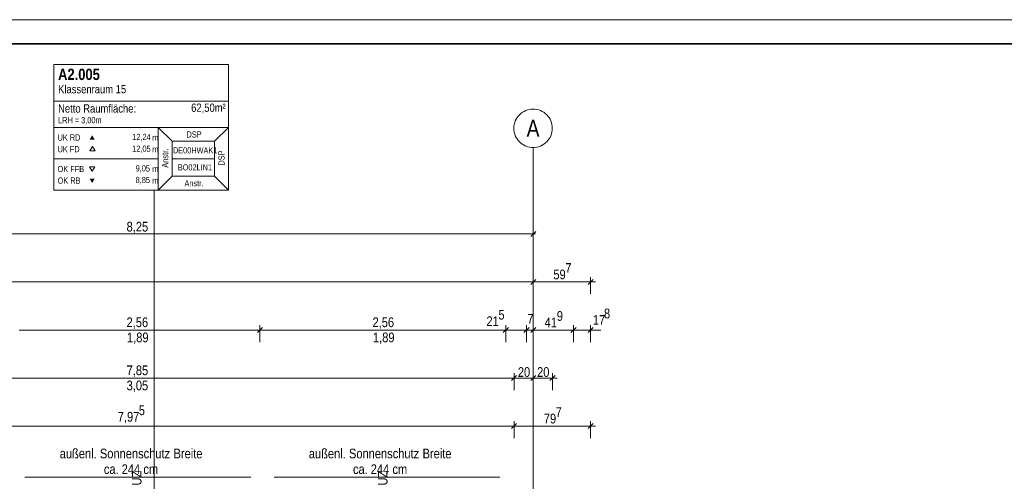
# Model space of a CAD drawing. Extents: x -620 to 3480, y 62 to 1102.
# Tile 110 of 256: x -99 to 106, y 1006 to 1102. Entities that reach past the tile are written whole.
import ezdxf
from ezdxf.lldxf.tags import DXFTag

# ---------------------------------------------------------------- set-up
doc = ezdxf.new("R2010")
doc.units = 0
doc.layers.get('0').update_dxf_attribs({"lineweight": 13})
for name, color, linetype, lineweight in [('30 -33 Aussenwände- 8 Sonnenschutz', 7, 'Continuous', 9), ('70 -71 Achsen- 1 Gebäudeachsen', 7, 'STRICHPUNKT2-A06G9SLK8I', 18), ('Detailelementbeschriftung', 7, 'Continuous', 9), ('iwb_Plankopf Rahmen', 7, 'Continuous', 35)]:
    doc.layers.add(name, color=color, linetype=linetype, lineweight=lineweight)
for name, color, linetype, lineweight, true_color in [('70 -75 Raumstempel- 1 Raumstempel', 1, 'Continuous', 50, 0xff0000), ('70 -75 Raumstempel-2 Verweislinie', 1, 'Continuous', 9, 0xff0000), ('70 -76 Bemaßung- 2 Allgemein', 9, 'Continuous', 5, 0x808080)]:
    doc.layers.add(name, color=color, linetype=linetype, lineweight=lineweight, true_color=true_color)
doc.styles.get("Standard").update_dxf_attribs({"font": 'ARIALN.TTF'})
tags = doc.linetypes.add('STRICHPUNKT2-A06G9SLK8I', pattern=[12.7, 6.35, -3.175, 0, -3.175]).pattern_tags.tags
tags[10:11] = [DXFTag(74, 4), DXFTag(75, 0), DXFTag(340, '0'), DXFTag(46, 0.0), DXFTag(50, 0.0), DXFTag(44, 0.0), DXFTag(45, 0.0)]
tags[8:9] = [DXFTag(74, 4), DXFTag(75, 0), DXFTag(340, '0'), DXFTag(46, 0.0), DXFTag(50, 0.0), DXFTag(44, 0.0), DXFTag(45, 0.0)]
tags[6:7] = [DXFTag(74, 4), DXFTag(75, 0), DXFTag(340, '0'), DXFTag(46, 0.0), DXFTag(50, 0.0), DXFTag(44, 0.0), DXFTag(45, 0.0)]
tags[4:5] = [DXFTag(74, 4), DXFTag(75, 0), DXFTag(340, '0'), DXFTag(46, 0.0), DXFTag(50, 0.0), DXFTag(44, 0.0), DXFTag(45, 0.0)]

# ---------------------------------------------------------------- blocks, each defined once
blk = doc.blocks.new('Referenz-A06G9SLM8I')
at = {"layer": '30 -33 Aussenwände- 8 Sonnenschutz', "color": 0, "linetype": 'Continuous', "lineweight": -2, "ltscale": 0.13}
for p, q in [((-50.8, 1007.18), (-97.8, 1007.18)), ((1.05, 1007.18), (-45.95, 1007.18))]:
    blk.add_line(p, q, dxfattribs=at)
at = {"layer": '70 -71 Achsen- 1 Gebäudeachsen', "color": 0, "linetype": 'Continuous', "lineweight": -2, "ltscale": 0.13}
for p, q in [((4.64, 1082.05), (4.87, 1082.36)), ((4.87, 1082.36), (5.14, 1082.65)), ((5.14, 1082.65), (5.43, 1082.92)), ((5.43, 1082.92), (5.74, 1083.15)), ((5.74, 1083.15), (6.08, 1083.35)), ((6.08, 1083.35), (6.44, 1083.52)), ((6.44, 1083.52), (6.81, 1083.65)), ((6.81, 1083.65), (7.19, 1083.75)), ((7.19, 1083.75), (7.57, 1083.8)), ((7.57, 1083.8), (7.97, 1083.82)), ((7.97, 1083.82), (8.36, 1083.8)), ((8.36, 1083.8), (8.75, 1083.75)), ((8.75, 1083.75), (9.13, 1083.65)), ((9.13, 1083.65), (9.5, 1083.52)), ((9.5, 1083.52), (9.85, 1083.35)), ((9.85, 1083.35), (10.19, 1083.15)), ((10.19, 1083.15), (10.5, 1082.92)), ((10.5, 1082.92), (10.8, 1082.65)), ((10.8, 1082.65), (11.06, 1082.36)), ((11.06, 1082.36), (11.29, 1082.05)), ((3.97, 1079.82), (3.99, 1080.22)), ((3.99, 1080.22), (4.04, 1080.6)), ((4.04, 1080.6), (4.14, 1080.98)), ((4.14, 1080.98), (4.27, 1081.35)), ((4.27, 1081.35), (4.44, 1081.71)), ((4.44, 1081.71), (4.64, 1082.05)), ((11.29, 1082.05), (11.49, 1081.71)), ((11.49, 1081.71), (11.66, 1081.35)), ((11.66, 1081.35), (11.79, 1080.98)), ((11.79, 1080.98), (11.89, 1080.6)), ((11.89, 1080.6), (11.95, 1080.22)), ((11.95, 1080.22), (11.97, 1079.82)), ((3.99, 1079.43), (3.97, 1079.82)), ((4.04, 1079.04), (3.99, 1079.43)), ((4.14, 1078.66), (4.04, 1079.04)), ((4.27, 1078.29), (4.14, 1078.66)), ((4.44, 1077.94), (4.27, 1078.29)), ((11.66, 1078.29), (11.49, 1077.94)), ((11.79, 1078.66), (11.66, 1078.29)), ((11.89, 1079.04), (11.79, 1078.66)), ((11.95, 1079.43), (11.89, 1079.04)), ((11.97, 1079.82), (11.95, 1079.43)), ((4.64, 1077.6), (4.44, 1077.94)), ((4.87, 1077.29), (4.64, 1077.6)), ((5.14, 1077), (4.87, 1077.29)), ((5.43, 1076.73), (5.14, 1077)), ((5.74, 1076.5), (5.43, 1076.73)), ((6.08, 1076.3), (5.74, 1076.5)), ((6.44, 1076.13), (6.08, 1076.3)), ((6.81, 1076), (6.44, 1076.13)), ((9.5, 1076.13), (9.13, 1076)), ((9.85, 1076.3), (9.5, 1076.13)), ((10.19, 1076.5), (9.85, 1076.3)), ((10.5, 1076.73), (10.19, 1076.5)), ((10.8, 1077), (10.5, 1076.73)), ((11.06, 1077.29), (10.8, 1077)), ((11.29, 1077.6), (11.06, 1077.29)), ((11.49, 1077.94), (11.29, 1077.6)), ((7.19, 1075.9), (6.81, 1076)), ((7.57, 1075.84), (7.19, 1075.9)), ((7.97, 1075.82), (7.57, 1075.84)), ((8.36, 1075.84), (7.97, 1075.82)), ((8.75, 1075.9), (8.36, 1075.84)), ((9.13, 1076), (8.75, 1075.9))]:
    blk.add_line(p, q, dxfattribs=at)
at = {"layer": '70 -71 Achsen- 1 Gebäudeachsen', "color": 0, "linetype": 'STRICHPUNKT2-A06G9SLK8I', "lineweight": -2, "ltscale": 0.13}
blk.add_line((7.97, 1075.82), (7.97, 76.38), dxfattribs=at)
at = {"layer": '70 -75 Raumstempel- 1 Raumstempel', "color": 0, "lineweight": -2}
for p, q in [((-91.78, 1093.09), (-91.78, 1066.95)), ((-55.46, 1093.09), (-91.78, 1093.09)), ((-55.46, 1066.95), (-55.46, 1093.09)), ((-55.46, 1085.49), (-91.78, 1085.49)), ((-91.78, 1080.02), (-70.05, 1080.02)), ((-67.17, 1077.12), (-70.05, 1080.02)), ((-55.46, 1080.02), (-70.05, 1080.02)), ((-70.05, 1080.02), (-70.05, 1066.95)), ((-58.34, 1077.12), (-55.46, 1080.02)), ((-67.17, 1069.85), (-67.17, 1077.12)), ((-67.17, 1077.12), (-58.34, 1077.12)), ((-58.34, 1069.85), (-58.34, 1077.12)), ((-83.74, 1076.06), (-84.27, 1075.15)), ((-84.27, 1075.15), (-83.22, 1075.15)), ((-83.22, 1075.15), (-83.74, 1076.06)), ((-91.78, 1073.48), (-70.05, 1073.48)), ((-58.34, 1073.48), (-67.17, 1073.48)), ((-83.82, 1070.88), (-84.34, 1071.79)), ((-84.34, 1071.79), (-83.29, 1071.79)), ((-83.29, 1071.79), (-83.82, 1070.88)), ((-67.17, 1069.85), (-70.05, 1066.95)), ((-67.17, 1069.85), (-58.34, 1069.85)), ((-58.34, 1069.85), (-55.46, 1066.95)), ((-55.46, 1066.95), (-91.78, 1066.95))]:
    blk.add_line(p, q, dxfattribs=at)
for points in [[(-83.29, 1077.47), (-83.82, 1078.38), (-84.34, 1077.47)], [(-83.29, 1069.34), (-83.82, 1068.44), (-84.34, 1069.34)]]:
    blk.add_solid(points, dxfattribs=at)
at = {"layer": '70 -75 Raumstempel-2 Verweislinie', "color": 0, "linetype": 'Continuous', "lineweight": -2, "ltscale": 0.13}
blk.add_line((-70.93, 938.38), (-70.93, 1066.95), dxfattribs=at)
at = {"layer": '70 -76 Bemaßung- 2 Allgemein', "color": 0, "linetype": 'Continuous', "lineweight": -2, "ltscale": 0.13}
for p, q in [((8, 1060.84), (8, 1058.84)), ((6.94, 1057.84), (-155.94, 1057.84)), ((8.5, 1057.84), (6.94, 1057.84)), ((8.53, 1058.37), (7.47, 1057.31)), ((8, 1050.84), (8, 1048.84)), ((8, 1050.84), (8, 1048.84)), ((6.94, 1047.84), (-554.53, 1047.84)), ((9, 1047.84), (6.94, 1047.84)), ((7, 1047.84), (9.06, 1047.84)), ((8.53, 1048.37), (7.47, 1047.31)), ((7.47, 1047.31), (8.53, 1048.37)), ((18.88, 1047.84), (9.06, 1047.84)), ((20.94, 1047.84), (18.88, 1047.84)), ((20.47, 1048.37), (19.41, 1047.31)), ((19.94, 1045.34), (19.94, 1048.84)), ((8, 1040.84), (8, 1038.84)), ((8, 1040.84), (8, 1038.84)), ((-49.96, 1037.84), (-99.04, 1037.84)), ((-47.9, 1037.84), (-49.96, 1037.84)), ((-49.9, 1037.84), (-47.84, 1037.84)), ((-48.37, 1038.37), (-49.43, 1037.31)), ((-49.43, 1037.31), (-48.37, 1038.37)), ((-48.9, 1035.34), (-48.9, 1038.84)), ((-48.9, 1035.34), (-48.9, 1038.84)), ((1.24, 1037.84), (-47.84, 1037.84)), ((1.24, 1037.84), (0.18, 1037.84)), ((3.3, 1037.84), (1.24, 1037.84)), ((3.3, 1037.84), (1.24, 1037.84)), ((2.83, 1038.37), (1.77, 1037.31)), ((2.83, 1038.37), (1.77, 1037.31)), ((2.3, 1035.34), (2.3, 1038.84)), ((2.3, 1035.34), (2.3, 1038.84)), ((6.6, 1037.84), (2.3, 1037.84)), ((5.54, 1037.84), (4.48, 1037.84)), ((7.6, 1037.84), (5.54, 1037.84)), ((5.6, 1037.84), (7.66, 1037.84)), ((6.07, 1037.31), (7.13, 1038.37)), ((7.13, 1038.37), (6.07, 1037.31)), ((6.6, 1035.34), (6.6, 1038.84)), ((6.6, 1035.34), (6.6, 1038.84)), ((8, 1037.84), (6.6, 1037.84)), ((7, 1037.84), (9.06, 1037.84)), ((7, 1037.84), (9.06, 1037.84)), ((7.47, 1037.31), (8.53, 1038.37)), ((7.47, 1037.31), (8.53, 1038.37)), ((7.66, 1037.84), (8.72, 1037.84)), ((9.06, 1037.84), (10.12, 1037.84)), ((15.32, 1037.84), (9.06, 1037.84)), ((15.32, 1037.84), (14.26, 1037.84)), ((17.38, 1037.84), (15.32, 1037.84)), ((17.38, 1037.84), (15.32, 1037.84)), ((16.91, 1038.37), (15.85, 1037.31)), ((16.91, 1038.37), (15.85, 1037.31)), ((16.38, 1035.34), (16.38, 1038.84)), ((16.38, 1035.34), (16.38, 1038.84)), ((19.94, 1037.84), (16.38, 1037.84)), ((18.94, 1037.84), (21, 1037.84)), ((19.41, 1037.31), (20.47, 1038.37)), ((19.94, 1035.34), (19.94, 1038.84)), ((21, 1037.84), (22.06, 1037.84)), ((8, 1030.84), (8, 1028.84)), ((8, 1030.84), (8, 1028.84)), ((2.94, 1027.84), (-151.94, 1027.84)), ((5, 1027.84), (2.94, 1027.84)), ((3, 1027.84), (5.06, 1027.84)), ((4.53, 1028.37), (3.47, 1027.31)), ((3.47, 1027.31), (4.53, 1028.37)), ((4, 1025.34), (4, 1028.84)), ((4, 1025.34), (4, 1028.84)), ((6.94, 1027.84), (5.06, 1027.84)), ((9, 1027.84), (6.94, 1027.84)), ((7, 1027.84), (9.06, 1027.84)), ((8.53, 1028.37), (7.47, 1027.31)), ((7.47, 1027.31), (8.53, 1028.37)), ((10.94, 1027.84), (9.06, 1027.84)), ((13, 1027.84), (10.94, 1027.84)), ((12.53, 1028.37), (11.47, 1027.31)), ((12, 1025.34), (12, 1028.84)), ((4, 1015.34), (4, 1018.84)), ((4, 1015.34), (4, 1018.84)), ((19.94, 1015.34), (19.94, 1018.84)), ((2.94, 1017.84), (-154.44, 1017.84)), ((5, 1017.84), (2.94, 1017.84)), ((3, 1017.84), (5.06, 1017.84)), ((4.53, 1018.37), (3.47, 1017.31)), ((3.47, 1017.31), (4.53, 1018.37)), ((18.88, 1017.84), (5.06, 1017.84)), ((20.94, 1017.84), (18.88, 1017.84)), ((20.47, 1018.37), (19.41, 1017.31))]:
    blk.add_line(p, q, dxfattribs=at)
at = {"layer": '30 -33 Aussenwände- 8 Sonnenschutz', "color": 0, "linetype": 'Continuous', "lineweight": -2, "ltscale": 0.13, "char_height": 2.0138, "attachment_point": 1}
for s, insert in [('{\\fArial Narrow;außenl.}', (-90.57, 1013.14)), ('{\\fArial Narrow;Sonnenschutz}', (-82.21, 1013.14)), ('{\\fArial Narrow;Breite}', (-66.88, 1013.14)), ('{\\fArial Narrow;außenl.}', (-38.72, 1013.14)), ('{\\fArial Narrow;Sonnenschutz}', (-30.36, 1013.14)), ('{\\fArial Narrow;Breite}', (-15.04, 1013.14)), ('{\\fArial Narrow;ca.}', (-81.37, 1009.88)), ('{\\fArial Narrow;244}', (-77.67, 1009.88)), ('{\\fArial Narrow;cm}', (-73.16, 1009.88)), ('{\\fArial Narrow;ca.}', (-29.52, 1009.88)), ('{\\fArial Narrow;244}', (-25.83, 1009.88)), ('{\\fArial Narrow;cm}', (-21.31, 1009.88))]:
    blk.add_mtext(s, dxfattribs=dict(at, insert=insert))
at = {"layer": '70 -71 Achsen- 1 Gebäudeachsen', "color": 0, "linetype": 'Continuous', "lineweight": -2, "ltscale": 0.13, "insert": (6.61, 1081.59), "char_height": 3.5241, "attachment_point": 1}
blk.add_mtext('{\\fArial Narrow;A}', dxfattribs=at)
at = {"layer": '70 -75 Raumstempel- 1 Raumstempel', "color": 0, "linetype": 'Continuous', "lineweight": -2, "ltscale": 0.13, "attachment_point": 1}
for s, insert, char_height, rotation in [('{\\fArial Narrow|b1|i0;A2.005}', (-90.91, 1092.23), 2.3536, 0), ('{\\fArial Narrow;Klassenraum 15}', (-90.91, 1088.83), 1.7117, 0), ('{\\fArial Narrow;Netto Raumfläche:}', (-90.91, 1084.81), 1.7117, 0), ('{\\fArial Narrow;62,50m²}', (-63.21, 1084.97), 1.7117, 0), ('{\\fArial Narrow;LRH = 3,00m}', (-90.91, 1082.17), 1.2838, 0), ('{\\fArial Narrow;UK RD}', (-91.02, 1078.55), 1.2838, 0), ('{\\fArial Narrow;12,24}', (-75.47, 1078.67), 1.2838, 0), ('{\\fArial Narrow;m}', (-71.3, 1078.54), 1.2838, 0), ('{\\fArial Narrow;DSP}', (-64.18, 1079.19), 1.2838, 0), ('{\\fArial Narrow;UK FD}', (-91.02, 1076.12), 1.2838, 0), ('{\\fArial Narrow;12,05}', (-75.48, 1076.23), 1.2838, 0), ('{\\fArial Narrow;Anstr.}', (-69.26, 1071.63), 1.2838, 90), ('{\\fArial Narrow;m}', (-71.3, 1076.11), 1.2838, 0), ('{\\fArial Narrow;DE00HWAK1}', (-67.01, 1075.88), 1.2838, 0), ('{\\fArial Narrow;DSP}', (-57.54, 1072.06), 1.2838, 90), ('{\\fArial Narrow;OK FFB}', (-91.02, 1072), 1.2838, 0), ('{\\fArial Narrow;9,05}', (-74.76, 1072.13), 1.2838, 0), ('{\\fArial Narrow;BO02LIN1}', (-66, 1072.34), 1.2838, 0), ('{\\fArial Narrow;m}', (-71.3, 1072), 1.2838, 0), ('{\\fArial Narrow;OK RB}', (-91.02, 1069.59), 1.2838, 0), ('{\\fArial Narrow;8,85}', (-74.76, 1069.71), 1.2838, 0), ('{\\fArial Narrow;m}', (-71.3, 1069.59), 1.2838, 0), ('{\\fArial Narrow;Anstr.}', (-64.61, 1069.03), 1.2838, 0)]:
    blk.add_mtext(s, dxfattribs=dict(at, insert=insert, char_height=char_height, rotation=rotation))
at = {"layer": '70 -76 Bemaßung- 2 Allgemein', "color": 0, "linetype": 'Continuous', "lineweight": -2, "ltscale": 0.13, "char_height": 2.0138, "attachment_point": 1}
for s, insert in [('{\\fArial Narrow;8,25}', (-76.65, 1060.36)), ('{\\fArial Narrow;7}', (14.67, 1051.76)), ('{\\fArial Narrow;59}', (12.19, 1050.41)), ('{\\fArial Narrow;5}', (0.76, 1042.03)), ('{\\fArial Narrow;9}', (12.91, 1041.77)), ('{\\fArial Narrow;8}', (22.73, 1042.29)), ('{\\fArial Narrow;2,56}', (-76.66, 1040.46)), ('{\\fArial Narrow;2,56}', (-25.46, 1040.46)), ('{\\fArial Narrow;21}', (-1.74, 1040.69)), ('{\\fArial Narrow;7}', (6.76, 1041.16)), ('{\\fArial Narrow;41}', (10.37, 1040.43)), ('{\\fArial Narrow;17}', (20.41, 1040.94)), ('{\\fArial Narrow;1,89}', (-76.57, 1037.3)), ('{\\fArial Narrow;1,89}', (-25.37, 1037.3)), ('{\\fArial Narrow;7,85}', (-76.65, 1030.46)), ('{\\fArial Narrow;20}', (4.8, 1030.1)), ('{\\fArial Narrow;20}', (8.8, 1030.1)), ('{\\fArial Narrow;3,05}', (-76.65, 1027.31)), ('{\\fArial Narrow;7,97}', (-78.49, 1020.79)), ('{\\fArial Narrow;5}', (-74.11, 1022.14)), ('{\\fArial Narrow;7}', (12.66, 1021.76)), ('{\\fArial Narrow;79}', (10.2, 1020.41))]:
    blk.add_mtext(s, dxfattribs=dict(at, insert=insert))
blk = doc.blocks.new('Einzeiliger Text-A06G9SOO8I')
at = {"color": 0, "lineweight": -2, "insert": (-24.35, 996.57), "char_height": 2, "attachment_point": 1, "rotation": 90}
blk.add_mtext('{\\fArial Narrow;DN20 in UZ}', dxfattribs=at)
blk = doc.blocks.new('Einzeiliger Text-A06G9SP88I')
at = {"color": 0, "lineweight": -2, "insert": (-75.55, 996.57), "char_height": 2, "attachment_point": 1, "rotation": 90}
blk.add_mtext('{\\fArial Narrow;DN20 in UZ}', dxfattribs=at)

msp = doc.modelspace()

# ---------------------------------------------------------------- linework, layer by layer
at = {"layer": 'iwb_Plankopf Rahmen', "color": 8, "lineweight": 13, "ltscale": 0.13, "true_color": 0x808080}
msp.add_lwpolyline([(300.35, 62.43), (-619.65, 62.43), (-619.65, 1102.43), (300.35, 1102.43), (300.35, 62.43)], close=True, dxfattribs=at)
at = {"layer": 'iwb_Plankopf Rahmen', "ltscale": 0.35}
msp.add_lwpolyline([(-599.65, 67.43), (-599.65, 1097.43), (295.35, 1097.43), (295.35, 67.43), (-599.65, 67.43)], close=True, dxfattribs=at)

# ---------------------------------------------------------------- block references
at = {"color": 8, "lineweight": 13, "ltscale": 0.13, "true_color": 0x808080}
msp.add_blockref('Referenz-A06G9SLM8I', (0, 0), dxfattribs=at)
at = {"layer": 'Detailelementbeschriftung', "ltscale": 0.13}
for name in ['Einzeiliger Text-A06G9SP88I', 'Einzeiliger Text-A06G9SOO8I']:
    msp.add_blockref(name, (0, 0), dxfattribs=at)

doc.saveas('drawing.dxf')
